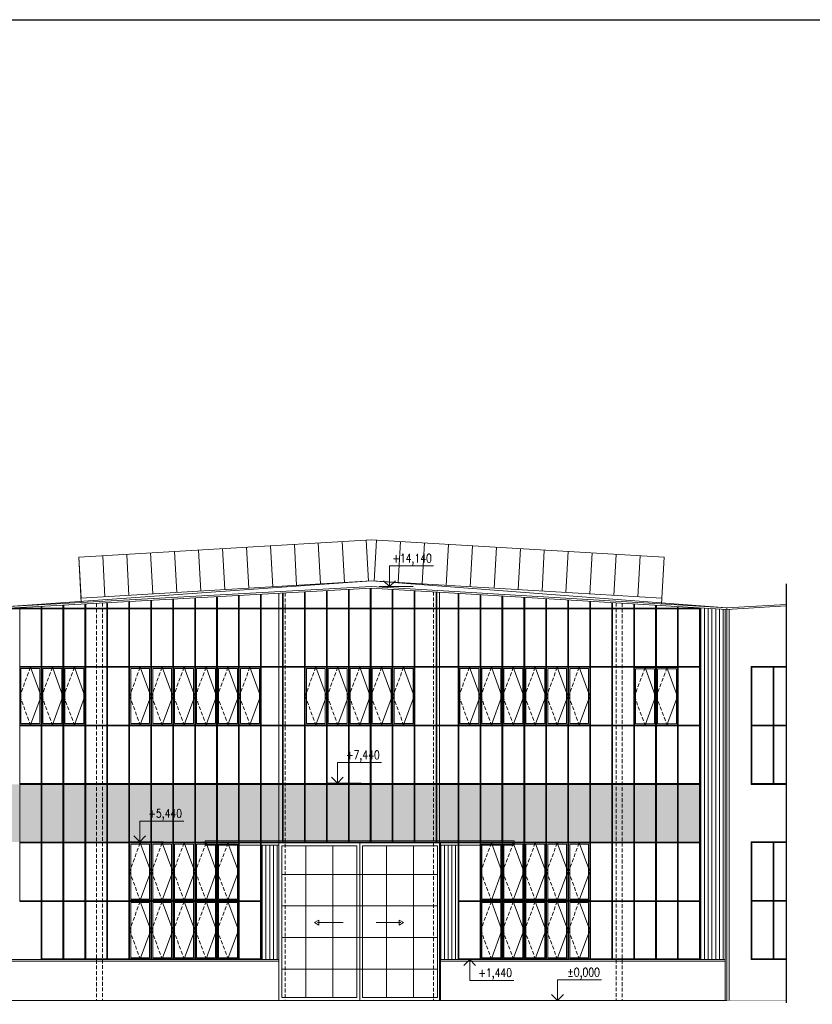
# Model space of a CAD drawing. Header units: millimetres. Extents: x -485339 to 350584, y -1189934 to 0.
# Tile 166 of 178: x -180627 to -153544, y -547608 to -513966. Entities that reach past the tile are written whole.
import ezdxf
from ezdxf.enums import TextEntityAlignment as Align

# ---------------------------------------------------------------- set-up
doc = ezdxf.new("R2010")
doc.units = ezdxf.units.MM
doc.header["$LTSCALE"] = 10
doc.linetypes.add('ČÁRKOVANÁ', pattern=[19.05, 12.7, -6.35])
doc.layers.get('Defpoints').update_dxf_attribs({"color": 201})
doc.layers.add('BOUR_OBV.PLÁŠT', color=7, linetype='Continuous', lineweight=18, true_color=0x4ccd32)
doc.layers.add('BOUR_OKNA', color=7, linetype='Continuous', lineweight=18, true_color=0x4ccd32)
for name, color, linetype, lineweight in [('St__otvory_dveře', 40, 'Continuous', 18), ('St_kóty_výškové', 132, 'Continuous', 18), ('St_otvory_okna', 40, 'Continuous', 18), ('St_sloupy_opláštění_pohled', 25, 'ČÁRKOVANÁ', 18), ('St_čáry_obrys', 5, 'Continuous', 35), ('St_čáry_plné', 250, 'Continuous', 18), ('St_šrafy', 250, 'Continuous', 18)]:
    doc.layers.add(name, color=color, linetype=linetype, lineweight=lineweight)
doc.layers.add('St_plocha_místn', color=140, linetype='Continuous', lineweight=18, plot=False)
doc.styles.add('ROMANS', font='romans.shx', dxfattribs={"width": 0.8})
pattern_1 = [(90, (0, 160416.98), (-127, 8e-15), [])]

# ---------------------------------------------------------------- blocks, each defined once
blk = doc.blocks.new('*U3801')
at = {"layer": 'St_otvory_okna'}
for points in [[(-12.5, -5875), (-12.5, 6087.5)], [(12.5, -5875), (12.5, 6087.5)]]:
    blk.add_lwpolyline(points, dxfattribs=at)
blk = doc.blocks.new('*U3800')
at = {"layer": 'St_otvory_okna'}
for p in [(0, 0), (750, 0), (1500, 0), (2250, 0), (3000, 0), (3750, 0), (4500, 0), (5250, 0), (6000, 0), (6750, 0), (7500, 0)]:
    blk.add_blockref('*U3801', p, dxfattribs=at)
blk = doc.blocks.new('*U3803')
at = {"layer": 'St_otvory_okna'}
for points in [[(-368.75, 12.5), (356.25, 12.5)], [(-368.75, -12.5), (356.25, -12.5)]]:
    blk.add_lwpolyline(points, dxfattribs=at)
blk = doc.blocks.new('*U3802')
at = {"layer": 'St_otvory_okna'}
for p in [(0, 8000), (750, 8000), (1500, 8000), (2250, 8000), (3000, 8000), (3750, 8000), (4500, 8000), (5250, 8000), (6000, 8000), (6750, 8000), (7500, 8000), (0, 6000), (750, 6000), (1500, 6000), (2250, 6000), (3000, 6000), (3750, 6000), (4500, 6000), (5250, 6000), (6000, 6000), (6750, 6000), (7500, 6000), (0, 4000), (750, 4000), (1500, 4000), (2250, 4000), (3000, 4000), (3750, 4000), (4500, 4000), (5250, 4000), (6000, 4000), (6750, 4000), (7500, 4000), (0, 2000), (750, 2000), (1500, 2000), (2250, 2000), (3000, 2000), (3750, 2000), (4500, 2000), (5250, 2000), (6000, 2000), (6750, 2000), (7500, 2000), (0, 0), (750, 0), (1500, 0), (2250, 0), (3000, 0), (3750, 0), (4500, 0), (5250, 0), (6000, 0), (6750, 0), (7500, 0)]:
    blk.add_blockref('*U3803', p, dxfattribs=at)
blk = doc.blocks.new('*U3805')
at = {"layer": 'St_otvory_okna'}
for points in [[(-12.5, -5875), (-12.5, 6087.5)], [(12.5, -5875), (12.5, 6087.5)]]:
    blk.add_lwpolyline(points, dxfattribs=at)
blk = doc.blocks.new('*U3804')
at = {"layer": 'St_otvory_okna'}
for p in [(0, 0), (750, 0), (1500, 0), (2250, 0), (3000, 0), (3750, 0), (4500, 0), (5250, 0), (6000, 0), (6750, 0), (7500, 0)]:
    blk.add_blockref('*U3805', p, dxfattribs=at)
blk = doc.blocks.new('*U3807')
at = {"layer": 'St_otvory_okna'}
for points in [[(-12.5, -3881.25), (-12.5, 4093.75)], [(12.5, -3881.25), (12.5, 4093.75)]]:
    blk.add_lwpolyline(points, dxfattribs=at)
blk = doc.blocks.new('*U3806')
at = {"layer": 'St_otvory_okna'}
for p in [(0, 0), (750, 0), (1500, 0), (2250, 0), (3000, 0), (3750, 0), (4500, 0), (5250, 0)]:
    blk.add_blockref('*U3807', p, dxfattribs=at)
blk = doc.blocks.new('*U3811')
at = {"layer": 'St_otvory_okna'}
for points in [[(-362.5, 12.5), (362.5, 12.5)], [(-362.5, -12.5), (362.5, -12.5)]]:
    blk.add_lwpolyline(points, dxfattribs=at)
blk = doc.blocks.new('*U3810')
at = {"layer": 'St_otvory_okna'}
for p in [(0, 4000), (750, 4000), (1500, 4000), (2250, 4000), (3000, 4000), (3750, 4000), (4500, 4000), (5250, 4000), (6000, 4000), (0, 2000), (750, 2000), (1500, 2000), (2250, 2000), (3000, 2000), (3750, 2000), (4500, 2000), (5250, 2000), (6000, 2000), (0, 0), (750, 0), (1500, 0), (2250, 0), (3000, 0), (3750, 0), (4500, 0), (5250, 0), (6000, 0)]:
    blk.add_blockref('*U3811', p, dxfattribs=at)
blk = doc.blocks.new('G$CE9516F89')
at = {"layer": 'St_otvory_okna', "color": 0}
for points in [[(0, 0), (725, 0), (725, 1962.5), (0, 1962.5)], [(40, 40), (685, 40), (685, 1922.5), (40, 1922.5)]]:
    blk.add_lwpolyline(points, close=True, dxfattribs=at)
blk.add_lwpolyline([(362.5, 1962.5), (0, 981.25), (362.5, 0)], dxfattribs=at)
at = {"layer": 'St_otvory_okna', "color": 0, "linetype": 'ČÁRKOVANÁ'}
blk.add_lwpolyline([(362.5, 1962.5), (725, 981.25), (362.5, 0)], dxfattribs=at)
blk = doc.blocks.new('*U3813')
at = {"layer": 'St_otvory_okna'}
blk.add_blockref('G$CE9516F89', (-362.5, -981.25), dxfattribs=at)
blk = doc.blocks.new('*U3812')
at = {"layer": 'St_otvory_okna'}
for p in [(-3000, 2000), (-2250, 2000), (-1500, 2000), (-750, 2000), (0, 2000), (-3000, 0), (-2250, 0), (-1500, 0), (-750, 0), (0, 0)]:
    blk.add_blockref('*U3813', p, dxfattribs=at)
blk = doc.blocks.new('*U3815')
at = {"layer": 'St_otvory_okna'}
blk.add_blockref('G$CE9516F89', (-362.5, -981.25), dxfattribs=at)
blk = doc.blocks.new('*U3814')
at = {"layer": 'St_otvory_okna'}
for p in [(-3000, 2000), (-2250, 2000), (-1500, 2000), (-750, 2000), (0, 2000), (-3000, 0), (-2250, 0), (-1500, 0), (-750, 0), (0, 0)]:
    blk.add_blockref('*U3815', p, dxfattribs=at)
blk = doc.blocks.new('*U3817')
at = {"layer": 'St_otvory_okna'}
blk.add_blockref('G$CE9516F89', (-362.5, -981.25), dxfattribs=at)
blk = doc.blocks.new('*U3816')
at = {"layer": 'St_otvory_okna'}
for p in [(-3750, 0), (-3000, 0), (-2250, 0), (-1500, 0), (-750, 0), (0, 0)]:
    blk.add_blockref('*U3817', p, dxfattribs=at)
blk = doc.blocks.new('*U3819')
at = {"layer": 'St_otvory_okna'}
blk.add_blockref('G$CE9516F89', (-362.5, -981.25), dxfattribs=at)
blk = doc.blocks.new('*U3818')
at = {"layer": 'St_otvory_okna'}
for p in [(-750, 0), (0, 0)]:
    blk.add_blockref('*U3819', p, dxfattribs=at)
blk = doc.blocks.new('*U3821')
at = {"layer": 'St_otvory_okna'}
blk.add_blockref('G$CE9516F89', (-362.5, -981.25), dxfattribs=at)
blk = doc.blocks.new('*U3820')
at = {"layer": 'St_otvory_okna'}
for p in [(-3000, 0), (-2250, 0), (-1500, 0), (-750, 0), (0, 0)]:
    blk.add_blockref('*U3821', p, dxfattribs=at)
blk = doc.blocks.new('*U3823')
at = {"layer": 'St_otvory_okna'}
blk.add_blockref('G$CE9516F89', (-362.5, -981.25), dxfattribs=at)
blk = doc.blocks.new('*U3822')
at = {"layer": 'St_otvory_okna'}
for p in [(-3750, 0), (-3000, 0), (-2250, 0), (-1500, 0), (-750, 0), (0, 0)]:
    blk.add_blockref('*U3823', p, dxfattribs=at)
blk = doc.blocks.new('G$CDF0C6FA4')
at = {"layer": 'St__otvory_dveře', "color": 0}
for points in [[(0, 5462), (5275, 5462), (5275, 5312), (2758, 5312), (2758, 5388), (0, 5388), (-2758, 5388), (-2758, 5312), (-5275, 5312), (-5275, 5462)], [(-2758, 0), (2758, 0), (2758, 5388), (-2758, 5388)], [(-1541, 2665), (-1394, 2580), (-1394, 2749)], [(1501, 2665), (1354, 2580), (1354, 2749)]]:
    blk.add_lwpolyline(points, close=True, dxfattribs=at)
for points in [[(0, 5388), (0, 0)], [(-100, 5288), (-2658, 5288), (-2658, 100), (-100, 100)], [(-1838, 5288), (-1838, 100)], [(-919, 5288), (-919, 100)], [(-100, 5288), (-100, 100)], [(100, 100), (2658, 100), (2658, 5288), (100, 5288)], [(100, 5288), (100, 100)], [(919, 5288), (919, 100)], [(1838, 5288), (1838, 100)], [(2658, 4310), (-2658, 4310)], [(2658, 3234), (-2658, 3234)], [(-1443, 2665), (-560, 2665)], [(1403, 2665), (560, 2665)], [(-2658, 2154), (2658, 2154)], [(-2658, 1077), (2658, 1077)]]:
    blk.add_lwpolyline(points, dxfattribs=at)
blk = doc.blocks.new('*U4020')
at = {"layer": 'St_čáry_plné'}
blk.add_lwpolyline([(0, 0), (-7, 1403)], dxfattribs=at)
blk = doc.blocks.new('*U4019')
at = {"layer": 'St_čáry_plné', "rotation": 176.5599197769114}
for p in [(-12221, 2274), (-11402, 2225), (-10584, 2176), (-9765, 2126), (-8947, 2077), (-8128, 2028), (-7310, 1979), (-6491, 1930), (-5673, 1880), (-4854, 1831), (-4036, 1782), (-3217, 1733), (-2399, 1684)]:
    blk.add_blockref('*U4020', p, dxfattribs=at)
blk = doc.blocks.new('*U4022')
at = {"layer": 'St_čáry_plné'}
blk.add_lwpolyline([(0, 0), (-6, -1403)], dxfattribs=at)
blk = doc.blocks.new('*U4021')
at = {"layer": 'St_čáry_plné', "rotation": 3.440080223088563}
for p in [(-16669, 2028), (-15850, 2077), (-15032, 2126), (-14213, 2176), (-13395, 2225), (-12576, 2274), (-22399, 1684), (-21580, 1733), (-20762, 1782), (-19943, 1831), (-19125, 1880), (-18306, 1930), (-17488, 1979)]:
    blk.add_blockref('*U4022', p, dxfattribs=at)
blk = doc.blocks.new('*U3985')
at = {"color": 0, "linetype": 'ByBlock', "lineweight": -2}
blk.add_line((3, 0), (-7, 0), dxfattribs=at)
for points in [[(0, 0), (0, 6.12), (0, 6.12), (-13, 6.12)], [(1.75, 1.75), (0, 0), (-1.75, 1.75)]]:
    blk.add_lwpolyline(points, dxfattribs=at)
at = {"color": 0, "linetype": 'ByBlock', "lineweight": -2, "style": 'ROMANS', "width": 0.8}
for tag, p in [('VYSKA', (-3.45, 9.62)), ('POPIS_001', (-12.5, 5.12))]:
    blk.add_attdef(tag, text='', height=2.5, dxfattribs=at).set_placement(p, align=Align.TOP_RIGHT)
blk = doc.blocks.new('*U4032')
at = {"color": 0, "linetype": 'ByBlock', "lineweight": -2}
blk.add_line((3, 0), (-7, 0), dxfattribs=at)
for points in [[(0, 0), (0, -6.12), (0, -6.12), (-13, -6.12)], [(1.75, -1.75), (0, 0), (-1.75, -1.75)]]:
    blk.add_lwpolyline(points, dxfattribs=at)
at = {"color": 0, "linetype": 'ByBlock', "lineweight": -2, "style": 'ROMANS', "width": 0.8}
for tag, p in [('VYSKA', (-3.45, -2.62)), ('POPIS_001', (-12.5, -7.13))]:
    blk.add_attdef(tag, text='', height=2.5, dxfattribs=at).set_placement(p, align=Align.TOP_RIGHT)
blk = doc.blocks.new('*U4033')
at = {"color": 0, "linetype": 'ByBlock', "lineweight": -2}
blk.add_line((3, 0), (-7, 0), dxfattribs=at)
for points in [[(0, 0), (0, 6.12), (0, 6.12), (-13, 6.12)], [(1.75, 1.75), (0, 0), (-1.75, 1.75)]]:
    blk.add_lwpolyline(points, dxfattribs=at)
at = {"color": 0, "linetype": 'ByBlock', "lineweight": -2, "style": 'ROMANS', "width": 0.8}
for tag, p in [('VYSKA', (-3.45, 9.62)), ('POPIS_001', (-12.5, 5.12))]:
    blk.add_attdef(tag, text='', height=2.5, dxfattribs=at).set_placement(p, align=Align.TOP_RIGHT)

msp = doc.modelspace()

# ---------------------------------------------------------------- hatches: boundary and pattern name
at = {"layer": 'St_otvory_okna'}
h = msp.add_hatch(color=254, dxfattribs=at)
h.dxf.hatch_style = 1
h.paths.add_polyline_path([(-203897.8, -540092.7), (-204622.8, -540092.7), (-204622.8, -542067.7), (-203897.8, -542067.7)])
h.paths.add_polyline_path([(-203147.8, -540092.7), (-203872.8, -540092.7), (-203872.8, -542067.7), (-203147.8, -542067.7)])
h.paths.add_polyline_path([(-202397.8, -540092.7), (-203122.8, -540092.7), (-203122.8, -542067.7), (-202397.8, -542067.7)])
h.paths.add_polyline_path([(-201647.8, -540092.7), (-202372.8, -540092.7), (-202372.8, -542067.7), (-201647.8, -542067.7)])
h.paths.add_polyline_path([(-200897.8, -540092.7), (-201622.8, -540092.7), (-201622.8, -542067.7), (-200897.8, -542067.7)])
h.paths.add_polyline_path([(-200872.8, -540092.7), (-200872.8, -542067.7), (-200147.8, -542067.7), (-200147.8, -540092.7)])
h.paths.add_polyline_path([(-200122.8, -540092.7), (-200122.8, -542067.7), (-199397.8, -542067.7), (-199397.8, -540092.7)])
h.paths.add_polyline_path([(-199372.8, -540092.7), (-199372.8, -542067.7), (-198647.8, -542067.7), (-198647.8, -540092.7)])
h.paths.add_polyline_path([(-198622.8, -540092.7), (-198622.8, -542067.7), (-197897.8, -542067.7), (-197897.8, -540092.7)])
h.paths.add_polyline_path([(-197872.8, -540092.7), (-197872.8, -542067.7), (-197147.8, -542067.7), (-197147.8, -540092.7)])
h.paths.add_polyline_path([(-196397.8, -540092.7), (-197122.8, -540092.7), (-197122.8, -542067.7), (-196397.8, -542067.7)])
h.paths.add_polyline_path([(-196372.8, -540092.7), (-196372.8, -542067.7), (-195647.8, -542067.7), (-195647.8, -540092.7)])
h.paths.add_polyline_path([(-194897.8, -540092.7), (-195622.8, -540092.7), (-195622.8, -542067.7), (-194897.8, -542067.7)])
h.paths.add_polyline_path([(-194872.8, -540092.7), (-194872.8, -542067.7), (-194147.8, -542067.7), (-194147.8, -540092.7)])
h.paths.add_polyline_path([(-194122.8, -540092.7), (-194122.8, -542067.7), (-193397.8, -542067.7), (-193397.8, -540092.7)])
h.paths.add_polyline_path([(-192622.8, -540092.7), (-192622.8, -542067.7), (-191897.8, -542067.7), (-191897.8, -540092.7)])
h.paths.add_polyline_path([(-193372.8, -540092.7), (-193372.8, -542067.7), (-192647.8, -542067.7), (-192647.8, -540092.7)])
h.paths.add_polyline_path([(-191872.8, -540092.7), (-191872.8, -542067.7), (-191147.8, -542067.7), (-191147.8, -540092.7)])
h.paths.add_polyline_path([(-191122.8, -542067.7), (-190397.8, -542067.7), (-190397.8, -540092.7), (-191122.8, -540092.7)])
h.paths.add_polyline_path([(-190372.8, -542067.7), (-189647.8, -542067.7), (-189647.8, -540092.7), (-190372.8, -540092.7)])
h.paths.add_polyline_path([(-189622.8, -542067.7), (-188897.8, -542067.7), (-188897.8, -540092.7), (-189622.8, -540092.7)])
h.paths.add_polyline_path([(-188872.8, -542067.7), (-188147.8, -542067.7), (-188147.8, -540092.7), (-188872.8, -540092.7)])
h.paths.add_polyline_path([(-188122.8, -542067.7), (-187397.8, -542067.7), (-187397.8, -540092.7), (-188122.8, -540092.7)])
h.paths.add_polyline_path([(-187372.8, -542067.7), (-186647.8, -542067.7), (-186647.8, -540092.7), (-187372.8, -540092.7)])
h.paths.add_polyline_path([(-186622.8, -542067.7), (-185897.8, -542067.7), (-185897.8, -540092.7), (-186622.8, -540092.7)])
h.paths.add_polyline_path([(-185872.8, -542067.7), (-185147.8, -542067.7), (-185147.8, -540092.7), (-185872.8, -540092.7)])
h.paths.add_polyline_path([(-185122.8, -542067.7), (-184397.8, -542067.7), (-184397.8, -540092.7), (-185122.8, -540092.7)])
h.paths.add_polyline_path([(-184372.8, -542067.7), (-183647.8, -542067.7), (-183647.8, -540092.7), (-184372.8, -540092.7)])
h.paths.add_polyline_path([(-183622.8, -542067.7), (-182897.8, -542067.7), (-182897.8, -540092.7), (-183622.8, -540092.7)])
h.paths.add_polyline_path([(-182872.8, -542067.7), (-182147.8, -542067.7), (-182147.8, -540092.7), (-182872.8, -540092.7)])
h.paths.add_polyline_path([(-182122.8, -540092.7), (-182122.8, -542067.7), (-181397.8, -542067.7), (-181397.8, -540092.7)])
h.paths.add_polyline_path([(-181372.8, -540092.7), (-181372.8, -542067.7), (-180647.8, -542067.7), (-180647.8, -540092.7)])
h.paths.add_polyline_path([(-180622.8, -542067.7), (-179897.8, -542067.7), (-179897.8, -540092.7), (-180622.8, -540092.7)])
h.paths.add_polyline_path([(-179872.8, -542067.7), (-179147.8, -542067.7), (-179147.8, -540092.7), (-179872.8, -540092.7)])
h.paths.add_polyline_path([(-179122.8, -540092.7), (-179122.8, -542067.7), (-178397.8, -542067.7), (-178397.8, -540092.7)])
h.paths.add_polyline_path([(-178372.8, -540092.7), (-178372.8, -542067.7), (-177647.8, -542067.7), (-177647.8, -540092.7)])
h.paths.add_polyline_path([(-177622.8, -540092.7), (-177622.8, -542067.7), (-176897.8, -542067.7), (-176897.8, -540092.7)])
h.paths.add_polyline_path([(-176147.8, -540092.7), (-176872.8, -540092.7), (-176872.8, -542067.7), (-176147.8, -542067.7)])
h.paths.add_polyline_path([(-175397.8, -540092.7), (-176122.8, -540092.7), (-176122.8, -542067.7), (-175397.8, -542067.7)])
h.paths.add_polyline_path([(-174647.8, -540092.7), (-175372.8, -540092.7), (-175372.8, -542067.7), (-174647.8, -542067.7)])
h.paths.add_polyline_path([(-173897.8, -540092.7), (-174622.8, -540092.7), (-174622.8, -542067.7), (-173897.8, -542067.7)])
h.paths.add_polyline_path([(-173147.8, -540092.7), (-173872.8, -540092.7), (-173872.8, -542067.7), (-173147.8, -542067.7)])
h.paths.add_polyline_path([(-173122.8, -540092.7), (-173122.8, -542067.7), (-172397.8, -542067.7), (-172397.8, -540092.7)])
h.paths.add_polyline_path([(-172372.8, -540092.7), (-172372.8, -542067.7), (-171647.8, -542067.7), (-171647.8, -540092.7)])
h.paths.add_polyline_path([(-171622.8, -542067.7), (-170897.8, -542067.7), (-170897.8, -540092.7), (-171622.8, -540092.7)])
h.paths.add_polyline_path([(-170872.8, -542067.7), (-170147.8, -542067.7), (-170147.8, -540092.7), (-170872.8, -540092.7)])
h.paths.add_polyline_path([(-170122.8, -542067.7), (-169397.8, -542067.7), (-169397.8, -540092.7), (-170122.8, -540092.7)])
h.paths.add_polyline_path([(-169372.8, -542067.7), (-168647.8, -542067.7), (-168647.8, -540092.7), (-169372.8, -540092.7)])
h.paths.add_polyline_path([(-168622.8, -542067.7), (-167897.8, -542067.7), (-167897.8, -540092.7), (-168622.8, -540092.7)])
h.paths.add_polyline_path([(-167872.8, -542067.7), (-167147.8, -542067.7), (-167147.8, -540092.7), (-167872.8, -540092.7)])
h.paths.add_polyline_path([(-166397.8, -540092.7), (-167122.8, -540092.7), (-167122.8, -542067.7), (-166397.8, -542067.7)])
h.paths.add_polyline_path([(-166372.8, -542067.7), (-165647.8, -542067.7), (-165647.8, -540092.7), (-166372.8, -540092.7)])
h.paths.add_polyline_path([(-165622.8, -542067.7), (-164897.8, -542067.7), (-164897.8, -540092.7), (-165622.8, -540092.7)])
h.paths.add_polyline_path([(-164147.8, -540092.7), (-164872.8, -540092.7), (-164872.8, -542067.7), (-164147.8, -542067.7)])
h.paths.add_polyline_path([(-163397.8, -540092.7), (-164122.8, -540092.7), (-164122.8, -542067.7), (-163397.8, -542067.7)])
h.paths.add_polyline_path([(-162647.8, -540092.7), (-163372.8, -540092.7), (-163372.8, -542067.7), (-162647.8, -542067.7)])
h.paths.add_polyline_path([(-161897.8, -540092.7), (-162622.8, -540092.7), (-162622.8, -542067.7), (-161897.8, -542067.7)])
h.paths.add_polyline_path([(-161147.8, -540092.7), (-161872.8, -540092.7), (-161872.8, -542067.7), (-161147.8, -542067.7)])
h.paths.add_polyline_path([(-161122.8, -542067.7), (-160397.8, -542067.7), (-160397.8, -540092.7), (-161122.8, -540092.7)])
h.paths.add_polyline_path([(-160372.8, -542067.7), (-159647.8, -542067.7), (-159647.8, -540092.7), (-160372.8, -540092.7)])
h.paths.add_polyline_path([(-159622.8, -542067.7), (-158897.8, -542067.7), (-158897.8, -540092.7), (-159622.8, -540092.7)])
h.paths.add_polyline_path([(-158872.8, -540092.7), (-158872.8, -542067.7), (-158147.8, -542067.7), (-158147.8, -540092.7)])
h.paths.add_polyline_path([(-157397.8, -540092.7), (-158122.8, -540092.7), (-158122.8, -542067.7), (-157397.8, -542067.7)])
at = {"layer": 'St_šrafy'}
h = msp.add_hatch(dxfattribs=at)
h.set_pattern_fill('ANSI31', color=252, scale=40, angle=45)
h.set_pattern_definition(pattern_1)
h.paths.add_polyline_path([(-157372.8, -546080.2), (-156525.4, -546080.2), (-156525.4, -534113.1), (-157372.8, -534062.1), (-157372.8, -534067.7)])
h = msp.add_hatch(dxfattribs=at)
h.set_pattern_fill('ANSI31', color=252, scale=40, angle=45)
h.set_pattern_definition(pattern_1)
h.paths.add_polyline_path([(-172372.8, -546080.2), (-171767.8, -546080.2), (-171768.2, -542167.7), (-172372.8, -542167.7), (-172372.8, -546055.2)])
h = msp.add_hatch(dxfattribs=at)
h.set_pattern_fill('ANSI31', color=252, scale=40, angle=45)
h.set_pattern_definition(pattern_1)
h.paths.add_polyline_path([(-166252.8, -546080.2), (-165647.8, -546080.2), (-165647.8, -546055.2), (-165647.8, -542167.7), (-166252.8, -542167.7)])

# ---------------------------------------------------------------- linework, layer by layer
at = {"layer": 'BOUR_OBV.PLÁŠT'}
for points in [[(-180622.8, -534092.7), (-180622.8, -534046.3)], [(-180622.8, -544092.7), (-180622.8, -534092.7)], [(-179897.8, -536067.7), (-180622.8, -536067.7)], [(-179897.8, -536092.7), (-180622.8, -536092.7)], [(-179897.8, -538067.7), (-180622.8, -538067.7)], [(-179897.8, -538092.7), (-180622.8, -538092.7)], [(-179897.8, -540067.7), (-180622.8, -540067.7)], [(-179897.8, -540092.7), (-180622.8, -540092.7)], [(-179897.8, -542067.7), (-180622.8, -542067.7)], [(-179897.8, -542092.7), (-180622.8, -542092.7)], [(-179897.8, -544067.7), (-180622.8, -544067.7)], [(-179897.8, -544092.7), (-180622.8, -544092.7)]]:
    msp.add_lwpolyline(points, dxfattribs=at)
at = {"layer": 'Defpoints'}
msp.add_lwpolyline([(-485339.2, -513966), (143293.5, -513966), (143293.5, -775236.5), (-485339.2, -775236.5)], close=True, dxfattribs=at)
msp.add_lwpolyline([(-154432.1, -533245.4), (-154432.1, -547560.2)], dxfattribs=at)
at = {"layer": 'St__otvory_dveře'}
for points in [[(-166278.2, -533526.8), (-166278.2, -547480.2)], [(-171768.2, -533559.2), (-171768.2, -547480.2)]]:
    msp.add_lwpolyline(points, dxfattribs=at)
at = {"layer": 'St_otvory_okna'}
for points in [[(-171647.8, -534092.7), (-171647.8, -533552.6)], [(-171622.8, -534092.7), (-171622.8, -533551.2)], [(-170897.8, -534092.7), (-170897.8, -533511.3)], [(-170872.8, -534092.7), (-170872.8, -533510)], [(-170147.8, -534092.7), (-170147.8, -533470.1)], [(-170122.8, -534092.7), (-170122.8, -533468.7)], [(-169397.8, -534092.7), (-169397.8, -533428.8)], [(-169372.8, -534092.7), (-169372.8, -533427.4)], [(-168647.8, -534092.7), (-168647.8, -533387.6)], [(-168622.8, -534092.7), (-168622.8, -533386.2)], [(-167897.8, -534092.7), (-167897.8, -533429.4)], [(-167872.8, -534092.7), (-167872.8, -533430.9)], [(-167147.8, -534092.7), (-167147.8, -533474.5)], [(-167122.8, -534092.7), (-167122.8, -533476)], [(-166397.8, -534092.7), (-166397.8, -533519.6)], [(-166372.8, -534092.7), (-166372.8, -533521.1)], [(-177647.8, -534092.7), (-177647.8, -533882.7)], [(-177622.8, -534092.7), (-177622.8, -533881.3)], [(-176897.8, -534092.7), (-176897.8, -533841.4)], [(-176872.8, -534092.7), (-176872.8, -533840)], [(-176147.8, -534092.7), (-176147.8, -533800.2)], [(-176122.8, -534092.7), (-176122.8, -533798.8)], [(-175397.8, -534092.7), (-175397.8, -533758.9)], [(-175372.8, -534092.7), (-175372.8, -533757.5)], [(-174647.8, -534092.7), (-174647.8, -533717.6)], [(-174622.8, -534092.7), (-174622.8, -533716.3)], [(-173897.8, -534092.7), (-173897.8, -533676.4)], [(-173872.8, -534092.7), (-173872.8, -533675)], [(-173147.8, -534092.7), (-173147.8, -533635.1)], [(-173122.8, -534092.7), (-173122.8, -533633.7)], [(-172397.8, -534092.7), (-172397.8, -533593.9)], [(-172372.8, -534092.7), (-172372.8, -533592.5)], [(-165647.8, -534092.7), (-165647.8, -533564.7)], [(-165622.8, -534092.7), (-165622.8, -533566.2)], [(-164897.8, -534092.7), (-164897.8, -533609.8)], [(-164872.8, -534092.7), (-164872.8, -533611.3)], [(-164147.8, -534092.7), (-164147.8, -533654.9)], [(-164122.8, -534092.7), (-164122.8, -533656.4)], [(-163397.8, -534092.7), (-163397.8, -533700)], [(-163372.8, -534092.7), (-163372.8, -533701.5)], [(-162647.8, -534092.7), (-162647.8, -533745)], [(-162622.8, -534092.7), (-162622.8, -533746.5)], [(-161897.8, -534092.7), (-161897.8, -533790.1)], [(-161872.8, -534092.7), (-161872.8, -533791.6)], [(-161147.8, -534092.7), (-161147.8, -533835.2)], [(-161122.8, -534092.7), (-161122.8, -533836.7)], [(-160397.8, -534092.7), (-160397.8, -533880.3)], [(-160372.8, -534092.7), (-160372.8, -533881.8)], [(-181010.3, -534067.7), (-157372.8, -534067.7), (-157372.8, -546080.2), (-165647.8, -546080.2), (-165647.8, -546055.2)], [(-181010.3, -534092.7), (-157397.8, -534092.7), (-157397.8, -546055.2), (-165647.8, -546055.2)], [(-179897.8, -534092.7), (-179897.8, -534006.5)], [(-179872.8, -534092.7), (-179872.8, -534005.1)], [(-179147.8, -534092.7), (-179147.8, -533965.2)], [(-179122.8, -534092.7), (-179122.8, -533963.8)], [(-178397.8, -534092.7), (-178397.8, -533923.9)], [(-178372.8, -534092.7), (-178372.8, -533922.6)], [(-159647.8, -534092.7), (-159647.8, -533925.4)], [(-159622.8, -534092.7), (-159622.8, -533926.9)], [(-158897.8, -534092.7), (-158897.8, -533970.5)], [(-158872.8, -534092.7), (-158872.8, -533972)], [(-158147.8, -534092.7), (-158147.8, -534015.5)], [(-158122.8, -534092.7), (-158122.8, -534017.1)], [(-179147.8, -536067.7), (-179872.8, -536067.7)], [(-179147.8, -536092.7), (-179872.8, -536092.7)], [(-178397.8, -536067.7), (-179122.8, -536067.7)], [(-178397.8, -536092.7), (-179122.8, -536092.7)], [(-177647.8, -536067.7), (-178372.8, -536067.7)], [(-177647.8, -536092.7), (-178372.8, -536092.7)], [(-176897.8, -536067.7), (-177622.8, -536067.7)], [(-176897.8, -536092.7), (-177622.8, -536092.7)], [(-176147.8, -536067.7), (-176872.8, -536067.7)], [(-176147.8, -536092.7), (-176872.8, -536092.7)], [(-175397.8, -536067.7), (-176122.8, -536067.7)], [(-175397.8, -536092.7), (-176122.8, -536092.7)], [(-174647.8, -536067.7), (-175372.8, -536067.7)], [(-174647.8, -536092.7), (-175372.8, -536092.7)], [(-173897.8, -536067.7), (-174622.8, -536067.7)], [(-173897.8, -536092.7), (-174622.8, -536092.7)], [(-173147.8, -536067.7), (-173872.8, -536067.7)], [(-173147.8, -536092.7), (-173872.8, -536092.7)], [(-172397.8, -536067.7), (-173122.8, -536067.7)], [(-172397.8, -536092.7), (-173122.8, -536092.7)], [(-154432.1, -536067.7), (-155636.6, -536067.7), (-155636.6, -540092.7), (-154432.1, -540092.7)], [(-154432.1, -536092.7), (-155611.6, -536092.7), (-155611.6, -540067.7), (-154432.1, -540067.7)], [(-154886.6, -540067.7), (-154886.6, -536092.7)], [(-154861.6, -540067.7), (-154861.6, -536092.7)], [(-179147.8, -538067.7), (-179872.8, -538067.7)], [(-179147.8, -538092.7), (-179872.8, -538092.7)], [(-178397.8, -538067.7), (-179122.8, -538067.7)], [(-178397.8, -538092.7), (-179122.8, -538092.7)], [(-177647.8, -538067.7), (-178372.8, -538067.7)], [(-177647.8, -538092.7), (-178372.8, -538092.7)], [(-176897.8, -538067.7), (-177622.8, -538067.7)], [(-176897.8, -538092.7), (-177622.8, -538092.7)], [(-176147.8, -538067.7), (-176872.8, -538067.7)], [(-176147.8, -538092.7), (-176872.8, -538092.7)], [(-175397.8, -538067.7), (-176122.8, -538067.7)], [(-175397.8, -538092.7), (-176122.8, -538092.7)], [(-174647.8, -538067.7), (-175372.8, -538067.7)], [(-174647.8, -538092.7), (-175372.8, -538092.7)], [(-173897.8, -538067.7), (-174622.8, -538067.7)], [(-173897.8, -538092.7), (-174622.8, -538092.7)], [(-173147.8, -538067.7), (-173872.8, -538067.7)], [(-173147.8, -538092.7), (-173872.8, -538092.7)], [(-172397.8, -538067.7), (-173122.8, -538067.7)], [(-172397.8, -538092.7), (-173122.8, -538092.7)], [(-155611.6, -538067.7), (-154432.1, -538067.7)], [(-155611.6, -538092.7), (-154432.1, -538092.7)], [(-179147.8, -540067.7), (-179872.8, -540067.7)], [(-179147.8, -540092.7), (-179872.8, -540092.7)], [(-178397.8, -540067.7), (-179122.8, -540067.7)], [(-178397.8, -540092.7), (-179122.8, -540092.7)], [(-177647.8, -540067.7), (-178372.8, -540067.7)], [(-177647.8, -540092.7), (-178372.8, -540092.7)], [(-176897.8, -540067.7), (-177622.8, -540067.7)], [(-176897.8, -540092.7), (-177622.8, -540092.7)], [(-176147.8, -540067.7), (-176872.8, -540067.7)], [(-176147.8, -540092.7), (-176872.8, -540092.7)], [(-175397.8, -540067.7), (-176122.8, -540067.7)], [(-175397.8, -540092.7), (-176122.8, -540092.7)], [(-174647.8, -540067.7), (-175372.8, -540067.7)], [(-174647.8, -540092.7), (-175372.8, -540092.7)], [(-173897.8, -540067.7), (-174622.8, -540067.7)], [(-173897.8, -540092.7), (-174622.8, -540092.7)], [(-173147.8, -540067.7), (-173872.8, -540067.7)], [(-173147.8, -540092.7), (-173872.8, -540092.7)], [(-172397.8, -540067.7), (-173122.8, -540067.7)], [(-172397.8, -540092.7), (-173122.8, -540092.7)], [(-179147.8, -542067.7), (-179872.8, -542067.7)], [(-179147.8, -542092.7), (-179872.8, -542092.7)], [(-178397.8, -542067.7), (-179122.8, -542067.7)], [(-178397.8, -542092.7), (-179122.8, -542092.7)], [(-177647.8, -542067.7), (-178372.8, -542067.7)], [(-177647.8, -542092.7), (-178372.8, -542092.7)], [(-176897.8, -542067.7), (-177622.8, -542067.7)], [(-176897.8, -542092.7), (-177622.8, -542092.7)], [(-176147.8, -542067.7), (-176872.8, -542067.7)], [(-176147.8, -542092.7), (-176872.8, -542092.7)], [(-175397.8, -542067.7), (-176122.8, -542067.7)], [(-175397.8, -542092.7), (-176122.8, -542092.7)], [(-174647.8, -542067.7), (-175372.8, -542067.7)], [(-174647.8, -542092.7), (-175372.8, -542092.7)], [(-173897.8, -542067.7), (-174622.8, -542067.7)], [(-173897.8, -542092.7), (-174622.8, -542092.7)], [(-173147.8, -542067.7), (-173872.8, -542067.7)], [(-173147.8, -542092.7), (-173872.8, -542092.7)], [(-172397.8, -542067.7), (-173122.8, -542067.7)], [(-172397.8, -542092.7), (-173122.8, -542092.7)], [(-165647.8, -542067.7), (-172372.8, -542067.7)], [(-165647.8, -542092.7), (-172372.8, -542092.7)], [(-154432.1, -542055.2), (-155636.6, -542055.2), (-155636.6, -546080.2), (-154432.1, -546080.2)], [(-154432.1, -542080.2), (-155611.6, -542080.2), (-155611.6, -546055.2), (-154432.1, -546055.2)], [(-154886.6, -546055.2), (-154886.6, -542080.2)], [(-154861.6, -546055.2), (-154861.6, -542080.2)], [(-179147.8, -544067.7), (-179872.8, -544067.7)], [(-179147.8, -544092.7), (-179872.8, -544092.7)], [(-178397.8, -544067.7), (-179122.8, -544067.7)], [(-178397.8, -544092.7), (-179122.8, -544092.7)], [(-177647.8, -544067.7), (-178372.8, -544067.7)], [(-177647.8, -544092.7), (-178372.8, -544092.7)], [(-176897.8, -544067.7), (-177622.8, -544067.7)], [(-176897.8, -544092.7), (-177622.8, -544092.7)], [(-176147.8, -544067.7), (-176872.8, -544067.7)], [(-176147.8, -544092.7), (-176872.8, -544092.7)], [(-175397.8, -544067.7), (-176122.8, -544067.7)], [(-175397.8, -544092.7), (-176122.8, -544092.7)], [(-174647.8, -544067.7), (-175372.8, -544067.7)], [(-174647.8, -544092.7), (-175372.8, -544092.7)], [(-173897.8, -544067.7), (-174622.8, -544067.7)], [(-173897.8, -544092.7), (-174622.8, -544092.7)], [(-173147.8, -544067.7), (-173872.8, -544067.7)], [(-173147.8, -544092.7), (-173872.8, -544092.7)], [(-172397.8, -544067.7), (-173122.8, -544067.7)], [(-172397.8, -544092.7), (-173122.8, -544092.7)], [(-155611.6, -544055.2), (-154432.1, -544055.2)], [(-155611.6, -544080.2), (-154432.1, -544080.2)], [(-172372.8, -546055.2), (-179897.8, -546055.2)], [(-172372.8, -546055.2), (-172372.8, -546080.2)]]:
    msp.add_lwpolyline(points, dxfattribs=at)
at = {"layer": 'St_plocha_místn'}
msp.add_lwpolyline([(-205646.3, -547480.2), (-205607.4, -534069.7), (-193395.1, -533138.1), (-181013.1, -534017.7), (-168608.9, -533138.1), (-156466.2, -534066.5), (-156466.2, -547480.2)], close=True, dxfattribs=at)
at = {"layer": 'St_sloupy_opláštění_pohled'}
for points in [[(-171558.2, -533547.7), (-171558.2, -547480.2)], [(-166488.2, -533514.2), (-166488.2, -547477.5)], [(-166278.2, -533526.8), (-166278.2, -547477.5)], [(-177798.2, -533890.9), (-177798.2, -547477.5)], [(-171768.2, -533559.2), (-171768.2, -547477.5)], [(-160248.2, -533889.3), (-160248.2, -547477.5)], [(-178008.2, -533902.5), (-178008.2, -547477.5)], [(-160038.2, -533901.9), (-160038.2, -547477.5)]]:
    msp.add_lwpolyline(points, dxfattribs=at)
at = {"layer": 'St_čáry_obrys', "const_width": 10}
msp.add_lwpolyline([(-154432.1, -547480.2), (-225253.8, -547480.2)], dxfattribs=at)
at = {"layer": 'St_čáry_plné'}
for points in [[(-168608.9, -531733.1), (-178608.9, -532334.2)], [(-168608.9, -531733.1), (-158608.9, -532334.2)], [(-178608.9, -532334.2), (-178524.6, -533881.4)], [(-158608.9, -532334.2), (-158695.9, -533931.8)], [(-168608.9, -533138.1), (-178532.6, -533734.7)], [(-168608.9, -533138.1), (-158685.2, -533734.7)], [(-168619.9, -533335.9), (-181013.1, -534017.7)], [(-168620.1, -533386), (-181010.3, -534067.7)], [(-168620.1, -533386), (-156466.2, -534116.6)], [(-168619.9, -533335.9), (-156466.2, -534066.5)], [(-156525.4, -534113.1), (-156525.4, -547480.2)], [(-154432.1, -533944.3), (-156466.2, -534066.5)], [(-154432.1, -533994.4), (-156466.2, -534116.6)], [(-156386.6, -534111.9), (-156386.6, -547480.2)], [(-190265.3, -546080.2), (-171767.8, -546080.2)], [(-190265.3, -546130.2), (-171767.8, -546130.2)], [(-166252.8, -546080.2), (-156525.4, -546080.2)], [(-166252.8, -546130.2), (-156525.4, -546130.2)]]:
    msp.add_lwpolyline(points, dxfattribs=at)

# ---------------------------------------------------------------- block references
at = {"layer": 'BOUR_OKNA', "xscale": -1}
msp.add_blockref('G$CE9516F89', (-179897.8, -538055.2), dxfattribs=at)
at = {"layer": 'St__otvory_dveře'}
msp.add_blockref('G$CDF0C6FA4', (-169010.3, -547480.2), dxfattribs=at)
at = {"layer": 'St_kóty_výškové'}
ref = msp.add_blockref('*U4033', (-167992, -533335.9), dxfattribs=dict(at, xscale=-115.8301158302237, yscale=115.8301158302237, zscale=115.8301158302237))
ref.add_attrib('VYSKA', '+14,140', dxfattribs={"layer": '0', "color": 0, "linetype": 'ByBlock', "lineweight": -2, "height": 289.58, "style": 'ROMANS', "width": 0.8}).set_placement((-166544.3, -532221.1), align=Align.TOP_RIGHT)
ref = msp.add_blockref('*U4033', (-169771.7, -540055.2), dxfattribs=dict(at, xscale=-115.8301158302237, yscale=115.8301158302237, zscale=115.8301158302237))
ref.add_attrib('VYSKA', '+7,440', dxfattribs={"layer": '0', "color": 0, "linetype": 'ByBlock', "lineweight": -2, "height": 289.58, "style": 'ROMANS', "width": 0.8}).set_placement((-168323.9, -538940.3), align=Align.TOP_RIGHT)
ref = msp.add_blockref('*U4033', (-176527.8, -542055.2), dxfattribs=dict(at, xscale=-115.8301158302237, yscale=115.8301158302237, zscale=115.8301158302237))
ref.add_attrib('VYSKA', '+5,440', dxfattribs={"layer": '0', "color": 0, "linetype": 'ByBlock', "lineweight": -2, "height": 289.58, "style": 'ROMANS', "width": 0.8}).set_placement((-175080, -540940.3), align=Align.TOP_RIGHT)
ref = msp.add_blockref('*U4032', (-165251.7, -546080.2), dxfattribs=dict(at, xscale=-115.8301158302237, yscale=115.8301158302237, zscale=115.8301158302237))
ref.add_attrib('VYSKA', '+1,440', dxfattribs={"layer": '0', "color": 0, "linetype": 'ByBlock', "lineweight": -2, "height": 289.58, "style": 'ROMANS', "width": 0.8}).set_placement((-163803.9, -546384.2), align=Align.TOP_RIGHT)
ref = msp.add_blockref('*U3985', (-162248.7, -547480.2), dxfattribs=dict(at, xscale=-115.8301158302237, yscale=115.8301158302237, zscale=115.8301158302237))
ref.add_attrib('VYSKA', '%%P0,000', dxfattribs={"layer": '0', "color": 0, "linetype": 'ByBlock', "lineweight": -2, "height": 289.58, "style": 'ROMANS', "width": 0.8}).set_placement((-160800.9, -546365.3), align=Align.TOP_RIGHT)
at = {"layer": 'St_otvory_okna'}
msp.add_blockref('*U3804', (-179885.3, -540180.2), dxfattribs=at)
at = {"layer": 'St_otvory_okna', "xscale": -1}
for name, p in [('*U3806', (-166385.3, -538186.4)), ('*U3800', (-158135.3, -540180.2)), ('G$CE9516F89', (-179147.8, -538055.2)), ('G$CE9516F89', (-178397.8, -538055.2)), ('*U3822', (-176510.3, -537073.9)), ('*U3810', (-166010.3, -540080.2)), ('*U3820', (-170510.3, -537073.9)), ('*U3802', (-157766.5, -544080.2)), ('*U3816', (-165260.3, -537073.9)), ('*U3818', (-159260.3, -537086.4)), ('*U3814', (-176510.3, -545073.9)), ('*U3812', (-164510.3, -545073.9))]:
    msp.add_blockref(name, p, dxfattribs=at)
at = {"layer": 'St_čáry_plné', "xscale": -1}
for name in ['*U4019', '*U4021']:
    msp.add_blockref(name, (-181007.5, -534017.7), dxfattribs=at)

doc.saveas('drawing.dxf')
